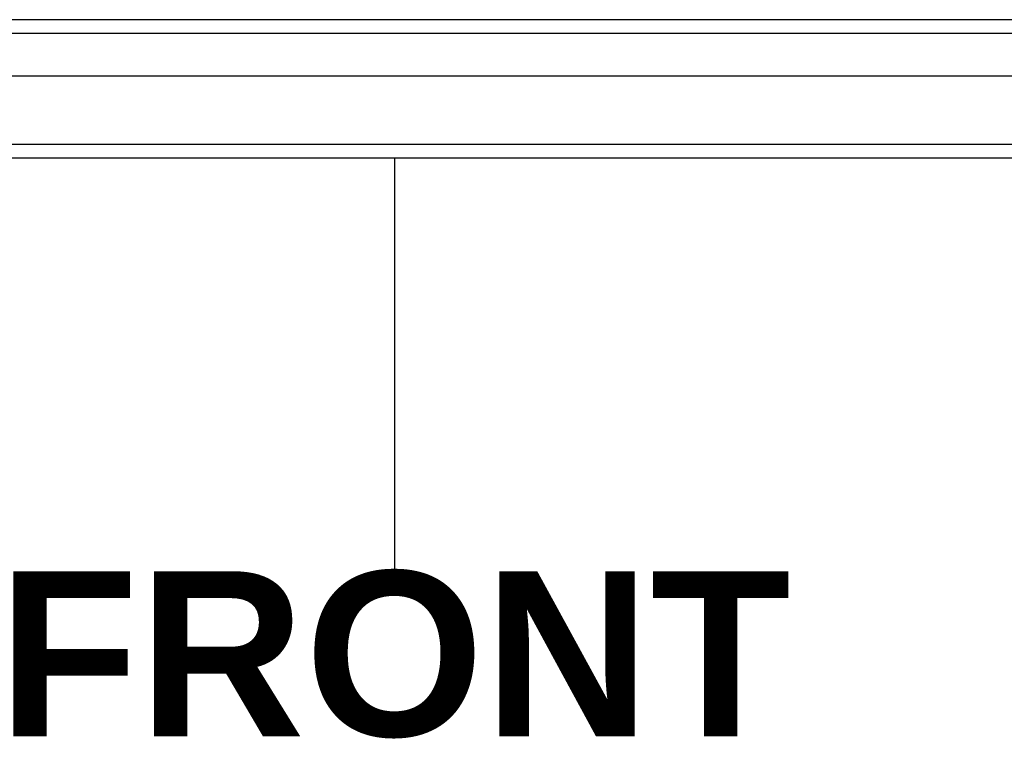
# Model space of a CAD drawing. Header units: inches. Extents: x 0 to 144, y -11 to 93.
# Tile 12 of 53: x 69.53 to 75.71, y 35.45 to 39.97. Entities that reach past the tile are written whole.
import ezdxf

# ---------------------------------------------------------------- set-up
doc = ezdxf.new("R2010")
doc.units = ezdxf.units.IN
doc.header["$LTSCALE"] = 8.616264
doc.header["$MEASUREMENT"] = 0
doc.layers.get('0').update_dxf_attribs({"lineweight": 25})
for name, color, linetype, lineweight in [('Sketch Geometry(ANSI)', 7, 'Continuous', 25), ('Symbols(ANSI)', 7, 'Continuous', 25), ('Visible Edges(ANSI)', 7, 'Continuous', 25), ('Visible Tangent Edges(ANSI)', 7, 'Continuous', 25)]:
    doc.layers.add(name, color=color, linetype=linetype, lineweight=lineweight)
doc.styles.add('Dimension-ANSI', font='arialbd.ttf')

# ---------------------------------------------------------------- blocks, each defined once
blk = doc.blocks.new('FRONT-5412ES202008B_merged.idw')
at = {"layer": 'Sketch Geometry(ANSI)'}
blk.add_line((0, 0.15), (0, -0.15), dxfattribs=at)
at = {"layer": 'Symbols(ANSI)', "color": 7, "insert": (0, -0.21192), "char_height": 0.12, "attachment_point": 5, "style": 'Dimension-ANSI'}
blk.add_mtext('\\fArial|b1|i0;FRONT', dxfattribs=at)

msp = doc.modelspace()

# ---------------------------------------------------------------- linework, layer by layer
at = {"layer": 'Visible Edges(ANSI)'}
for p, q in [((80.9879, 39.9672), (62.7804, 39.9672)), ((81.0977, 39.6128), (62.6706, 39.6128)), ((61.9671, 39.1009), (81.8012, 39.1009))]:
    msp.add_line(p, q, dxfattribs=at)
at = {"layer": 'Visible Tangent Edges(ANSI)'}
for p, q in [((62.6654, 39.8832), (81.103, 39.8832)), ((81.8012, 39.185), (62.0511, 39.185))]:
    msp.add_line(p, q, dxfattribs=at)

# ---------------------------------------------------------------- block references
at = {"xscale": 8.6162636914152, "yscale": 8.6162636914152, "zscale": 8.6162636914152}
msp.add_blockref('FRONT-5412ES202008B_merged.idw', (71.8842, 37.8119), dxfattribs=at)

doc.saveas('drawing.dxf')
